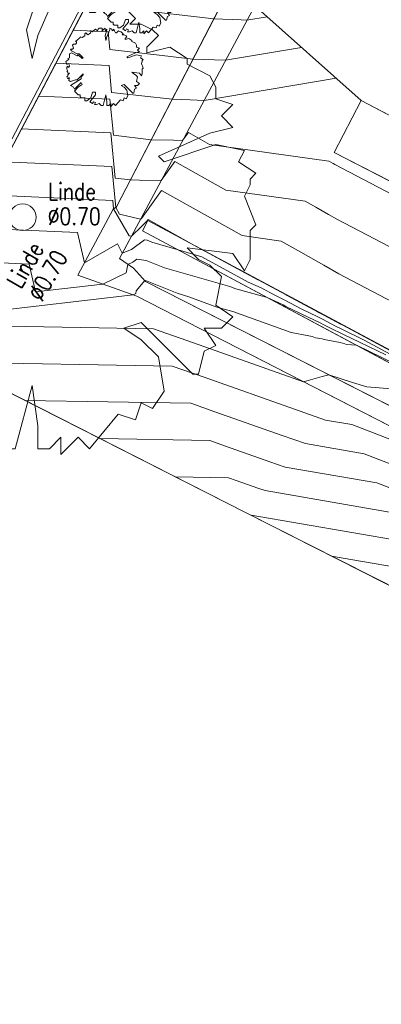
# Model space of a CAD drawing. Header units: metres. Extents: x 3490449 to 3490968, y 5754217 to 5754743.
# Tile 127 of 212: x 3490683 to 3490692, y 5754633 to 5754658. Entities that reach past the tile are written whole.
import ezdxf

# ---------------------------------------------------------------- set-up
doc = ezdxf.new("R2010")
doc.units = ezdxf.units.M
doc.header["$LTSCALE"] = 0.25
doc.linetypes.add('Kartierung-07$0$AUSGEZOGEN', pattern=[0])
for name, color, linetype, lineweight, true_color in [('Kartierung-07$0$$BRUCH', 7, 'Continuous', 18, 0x82563a), ('Kartierung-07$0$$HOEHEN_Haupt', 7, 'Continuous', 18, 0x82563a), ('Kartierung-07$0$$HOEHEN_Mittel', 7, 'Continuous', 18, 0x82563a), ('Kartierung-07$0$B_Baum', 7, 'Continuous', 18, 0x82563a), ('Kartierung-07$0$B_Befestigt', 7, 'Continuous', 18, 0x82563a), ('Kartierung-07$0$B_Hecke', 7, 'Continuous', 18, 0x82563a), ('Kartierung-07$0$B_Mauer', 7, 'Kartierung-07$0$AUSGEZOGEN', 18, 0x82563a), ('Kartierung-07$0$B_Schrift_Baum', 7, 'Continuous', 18, 0x82563a), ('Kartierung-07$0$B_Schrift_Baum_60Grad', 7, 'Continuous', 18, 0x82563a), ('Kartierung-07$0$B_Zaun', 7, 'Kartierung-07$0$AUSGEZOGEN', 18, 0x82563a), ('Kartierung-07$0$Hilfe_DGM', 7, 'Continuous', 18, 0x82563a)]:
    doc.layers.add(name, color=color, linetype=linetype, lineweight=lineweight, true_color=true_color)
doc.styles.add('Kartierung-07$0$STANDARD', font='romans.shx', dxfattribs={"width": 0.8})

# ---------------------------------------------------------------- blocks, each defined once
blk = doc.blocks.new('Kartierung-07$0$B_Baum')
at = {"layer": 'Kartierung-07$0$B_Baum'}
blk.add_lwpolyline([(-0.4417, -0.1918), (-0.4667, -0.1793), (-0.4542, -0.1418), (-0.4667, -0.1418), (-0.4792, -0.1543), (-0.4917, -0.1293), (-0.4792, -0.1168), (-0.4792, -0.1043), (-0.4542, -0.0793), (-0.4792, -0.0793), (-0.4917, -0.0543), (-0.4792, -0.0543), (-0.4917, -0.0293), (-0.4917, -0.0043), (-0.4792, 0.0082), (-0.4792, -0.0043), (-0.4667, -0.0043), (-0.4542, 0.0082), (-0.4667, 0.0457), (-0.4917, 0.0332), (-0.5042, 0.0707), (-0.4667, 0.0957), (-0.4792, 0.1082), (-0.4542, 0.1207), (-0.4542, 0.1457), (-0.4542, 0.1707), (-0.4292, 0.1832), (-0.3542, 0.1457), (-0.3417, 0.1582), (-0.2917, 0.1082), (-0.2792, 0.1207), (-0.3292, 0.1707), (-0.3542, 0.1707), (-0.4292, 0.2082), (-0.4417, 0.2332), (-0.4167, 0.2332), (-0.4042, 0.2457), (-0.4167, 0.2832), (-0.4042, 0.2957), (-0.3792, 0.2957), (-0.3667, 0.3082), (-0.3667, 0.3332), (-0.3792, 0.3332), (-0.3167, 0.3832), (-0.3167, 0.3957), (-0.2917, 0.3832), (-0.2542, 0.4082), (-0.2542, 0.4332), (-0.2417, 0.4457), (-0.2167, 0.4207), (-0.1792, 0.4457), (-0.1917, 0.4707), (-0.1792, 0.4707), (-0.1542, 0.4582), (-0.1292, 0.4832), (-0.1167, 0.4957), (-0.0917, 0.4707), (-0.0792, 0.4957), (-0.0667, 0.5082), (-0.0292, 0.5082), (-0.0292, 0.4707), (-0.0167, 0.4832), (0.0083, 0.5082), (0.0083, 0.4832), (0.0208, 0.4707), (0.0333, 0.4957), (0.0333, 0.4832), (0.0083, 0.4082), (0.0208, 0.3457), (0.0333, 0.3957), (0.0708, 0.4832), (0.0708, 0.5082), (0.0958, 0.4957), (0.0958, 0.4832), (0.1083, 0.4707), (0.1208, 0.4957), (0.1333, 0.4707), (0.1458, 0.4457), (0.1583, 0.4457), (0.1833, 0.4707), (0.2083, 0.4582), (0.2208, 0.4582), (0.2458, 0.4332), (0.2333, 0.4207), (0.2583, 0.4207), (0.2833, 0.4082), (0.2958, 0.3957), (0.2708, 0.3707), (0.2708, 0.3582), (0.3208, 0.3707), (0.3583, 0.3457), (0.3583, 0.3332), (0.4083, 0.3082), (0.4208, 0.2832), (0.4208, 0.2582), (0.4583, 0.2457), (0.4333, 0.2207), (0.4583, 0.1957), (0.4083, 0.1832), (0.2958, 0.1332), (0.3083, 0.1207), (0.4208, 0.1582), (0.4833, 0.1457), (0.4708, 0.1207), (0.5083, 0.0957), (0.4958, 0.0832), (0.4958, 0.0707), (0.4833, 0.0457), (0.5083, -0.0168), (0.4958, -0.0293), (0.4958, -0.0918), (0.4833, -0.1168), (0.4583, -0.0793), (0.3583, -0.0668), (0.3833, -0.0918), (0.4083, -0.1043), (0.4333, -0.1293), (0.4208, -0.1918), (0.4583, -0.2168), (0.4333, -0.2418), (0.3958, -0.2418), (0.4208, -0.2793), (0.3958, -0.2918), (0.3833, -0.3418), (0.3708, -0.3418), (0.2583, -0.2293), (0.2208, -0.2418), (0.2583, -0.2668), (0.2958, -0.3043), (0.3083, -0.3793), (0.2833, -0.4168), (0.2583, -0.4043), (0.2458, -0.4418), (0.2083, -0.4293), (0.1458, -0.5043), (0.1208, -0.4793), (0.0833, -0.5168), (0.0833, -0.4793), (0.0583, -0.5043), (0.0333, -0.5043), (0.0333, -0.4543), (0.0208, -0.3668), (-0.0167, -0.5043), (-0.0417, -0.5043), (-0.0667, -0.4793), (-0.1042, -0.4918), (-0.1292, -0.4918), (-0.1167, -0.4668), (-0.1417, -0.4543), (-0.1542, -0.4793), (-0.1917, -0.4543), (-0.1167, -0.3668), (-0.1167, -0.3293), (-0.1542, -0.3293), (-0.1792, -0.4043), (-0.2292, -0.4418), (-0.2542, -0.4418), (-0.2542, -0.4043), (-0.3042, -0.4043), (-0.3167, -0.3918), (-0.3167, -0.3668), (-0.3417, -0.3668), (-0.3917, -0.3168), (-0.3417, -0.2668), (-0.2917, -0.2293), (-0.3042, -0.2043), (-0.3917, -0.2918), (-0.4042, -0.2668), (-0.4417, -0.2418), (-0.3042, -0.1543), (-0.3042, -0.1293), (-0.2792, -0.1043), (-0.2792, -0.0918), (-0.3542, -0.1668), (-0.3792, -0.1668), (-0.4417, -0.1918)], dxfattribs=at)
blk = doc.blocks.new('Kartierung-07$0$Hecke')
at = {"layer": 'Kartierung-07$0$B_Hecke'}
blk.add_lwpolyline([(-0.447, -0.197), (-0.472, -0.185), (-0.46, -0.147), (-0.472, -0.147), (-0.485, -0.16), (-0.497, -0.135), (-0.485, -0.122), (-0.485, -0.11), (-0.46, -0.085), (-0.485, -0.085), (-0.497, -0.06), (-0.485, -0.06), (-0.497, -0.035), (-0.497, -0.01), (-0.485, 0.003), (-0.485, -0.01), (-0.472, -0.01), (-0.46, 0.003), (-0.472, 0.04), (-0.497, 0.028), (-0.51, 0.065), (-0.472, 0.09), (-0.485, 0.103), (-0.46, 0.115), (-0.46, 0.14), (-0.46, 0.165), (-0.435, 0.178), (-0.36, 0.14), (-0.347, 0.153), (-0.297, 0.103), (-0.285, 0.115), (-0.335, 0.165), (-0.36, 0.165), (-0.435, 0.203), (-0.447, 0.228), (-0.422, 0.228), (-0.41, 0.24), (-0.422, 0.278), (-0.41, 0.29), (-0.385, 0.29), (-0.372, 0.303), (-0.372, 0.328), (-0.385, 0.328), (-0.322, 0.378), (-0.322, 0.39), (-0.297, 0.378), (-0.26, 0.403), (-0.26, 0.428), (-0.247, 0.44), (-0.222, 0.415), (-0.185, 0.44), (-0.197, 0.465), (-0.185, 0.465), (-0.16, 0.453), (-0.135, 0.478), (-0.122, 0.49), (-0.097, 0.465), (-0.085, 0.49), (-0.072, 0.503), (-0.035, 0.503), (-0.035, 0.465), (-0.022, 0.478), (0.003, 0.503), (0.003, 0.478), (0.015, 0.465), (0.028, 0.49), (0.028, 0.478), (0.003, 0.403), (0.015, 0.34), (0.028, 0.39), (0.065, 0.478), (0.065, 0.503), (0.09, 0.49), (0.09, 0.478), (0.103, 0.465), (0.115, 0.49), (0.128, 0.465), (0.14, 0.44), (0.153, 0.44), (0.178, 0.465), (0.203, 0.453), (0.215, 0.453), (0.24, 0.428), (0.228, 0.415), (0.253, 0.415), (0.278, 0.403), (0.29, 0.39), (0.265, 0.365), (0.265, 0.353), (0.315, 0.365), (0.353, 0.34), (0.353, 0.328), (0.403, 0.303), (0.415, 0.278), (0.415, 0.253), (0.453, 0.24), (0.428, 0.215), (0.453, 0.19), (0.403, 0.178), (0.29, 0.128), (0.303, 0.115), (0.415, 0.153), (0.478, 0.14), (0.465, 0.115), (0.503, 0.09), (0.49, 0.078), (0.49, 0.065), (0.478, 0.04), (0.503, -0.022), (0.49, -0.035), (0.49, -0.097), (0.478, -0.122), (0.453, -0.085), (0.353, -0.072), (0.378, -0.097), (0.403, -0.11), (0.428, -0.135), (0.415, -0.197), (0.453, -0.222), (0.428, -0.247), (0.39, -0.247), (0.415, -0.285), (0.39, -0.297), (0.378, -0.347), (0.365, -0.347), (0.253, -0.235), (0.215, -0.247), (0.253, -0.272), (0.29, -0.31), (0.303, -0.385), (0.278, -0.422), (0.253, -0.41), (0.24, -0.447), (0.203, -0.435), (0.14, -0.51), (0.115, -0.485), (0.078, -0.522), (0.078, -0.485), (0.053, -0.51), (0.028, -0.51), (0.028, -0.46), (0.015, -0.372), (-0.022, -0.51), (-0.047, -0.51), (-0.072, -0.485), (-0.11, -0.497), (-0.135, -0.497), (-0.122, -0.472), (-0.147, -0.46), (-0.16, -0.485), (-0.197, -0.46), (-0.122, -0.372), (-0.122, -0.335), (-0.16, -0.335), (-0.185, -0.41), (-0.235, -0.447), (-0.26, -0.447), (-0.26, -0.41), (-0.31, -0.41), (-0.322, -0.397), (-0.322, -0.372), (-0.347, -0.372), (-0.397, -0.322), (-0.347, -0.272), (-0.297, -0.235), (-0.31, -0.21), (-0.397, -0.297), (-0.41, -0.272), (-0.447, -0.247), (-0.31, -0.16), (-0.31, -0.135), (-0.285, -0.11), (-0.285, -0.097), (-0.36, -0.172), (-0.385, -0.172), (-0.447, -0.197)], dxfattribs=at)

msp = doc.modelspace()

# ---------------------------------------------------------------- linework, layer by layer
at = {"layer": 'Kartierung-07$0$$BRUCH', "ltscale": 0.02}
for p, q in [((3490684.952, 5754659.738), (3490679.811, 5754649.938)), ((3490685.22, 5754653.465), (3490688.132, 5754659.094)), ((3490688.837, 5754658.727), (3490685.864, 5754653.171)), ((3490691.624, 5754656.248), (3490690.919, 5754654.893)), ((3490696.501, 5754653.69), (3490691.624, 5754656.248)), ((3490690.919, 5754654.893), (3490695.792, 5754652.376)), ((3490684.209, 5754651.683), (3490685.133, 5754653.409)), ((3490685.133, 5754653.409), (3490685.22, 5754653.465)), ((3490685.864, 5754653.171), (3490685.298, 5754652.117)), ((3490685.898, 5754652.846), (3490686.039, 5754653.111)), ((3490695.024, 5754648.309), (3490686.039, 5754653.111)), ((3490694.886, 5754648.042), (3490685.898, 5754652.846)), ((3490685.298, 5754652.117), (3490685.666, 5754651.866)), ((3490685.666, 5754651.866), (3490685.983, 5754651.519)), ((3490685.756, 5754651.137), (3490684.209, 5754651.683)), ((3490685.983, 5754651.519), (3490694.873, 5754646.995)), ((3490694.626, 5754646.583), (3490685.756, 5754651.137)), ((3490688.616, 5754645.47), (3490679.811, 5754649.938)), ((3490698.243, 5754640.592), (3490688.616, 5754645.47))]:
    msp.add_line(p, q, dxfattribs=at)
at = {"layer": 'Kartierung-07$0$$HOEHEN_Haupt', "ltscale": 0.02}
for points in [[(3490690.064, 5754657.636), (3490688.074, 5754657.301), (3490687.494, 5754657.321), (3490687.221, 5754657.334), (3490686.415, 5754657.426), (3490685.044, 5754657.583), (3490685, 5754658.046), (3490684.085, 5754658.086)], [(3490693.642, 5754649.035), (3490691.143, 5754650.375), (3490691.096, 5754650.398), (3490691.082, 5754650.405), (3490690.537, 5754650.698), (3490690.531, 5754650.701), (3490690.527, 5754650.702), (3490690.5, 5754650.716), (3490689.671, 5754651.162), (3490689.657, 5754651.168), (3490688.93, 5754651.559), (3490688.918, 5754651.565), (3490687.323, 5754652.425), (3490686.05, 5754653.134), (3490686.034, 5754653.113), (3490685.886, 5754652.963), (3490685.611, 5754652.7), (3490685.55, 5754652.715), (3490685.147, 5754653.418), (3490685.126, 5754653.638), (3490681.829, 5754653.784)], [(3490680.855, 5754649.408), (3490686.68, 5754649.306), (3490687.518, 5754649.012), (3490689.876, 5754648.182), (3490690.691, 5754647.895), (3490691.376, 5754647.778), (3490694.609, 5754646.532)], [(3490690.849, 5754644.339), (3490693.025, 5754643.965), (3490693.662, 5754643.72), (3490693.94, 5754643.575), (3490694.199, 5754643.308), (3490696.7, 5754642.734), (3490696.988, 5754642.827), (3490697.163, 5754642.885), (3490697.299, 5754642.644), (3490697.383, 5754642.762), (3490697.803, 5754642.83), (3490698.351, 5754642.901), (3490698.827, 5754642.978), (3490699.437, 5754643.055), (3490699.802, 5754643.592), (3490700.645, 5754643.246), (3490701.091, 5754642.921), (3490701.216, 5754642.816), (3490702.078, 5754643.024), (3490705.18, 5754644.205)]]:
    msp.add_lwpolyline(points, dxfattribs=at)
at = {"layer": 'Kartierung-07$0$$HOEHEN_Mittel', "ltscale": 0.02}
for points in [[(3490689.162, 5754658.438), (3490688.635, 5754658.35), (3490688.481, 5754658.355), (3490687.767, 5754658.388), (3490685.653, 5754658.63), (3490684.996, 5754658.706), (3490684.975, 5754658.927), (3490684.537, 5754658.946)], [(3490690.966, 5754656.834), (3490687.513, 5754656.253), (3490687.15, 5754656.265), (3490686.676, 5754656.28), (3490685.092, 5754656.461), (3490685.026, 5754657.164), (3490683.634, 5754657.226)], [(3490695.434, 5754652.226), (3490690.931, 5754654.578), (3490690.892, 5754654.6), (3490690.832, 5754654.634), (3490690.781, 5754654.663), (3490687.655, 5754655.102), (3490687.102, 5754655.41), (3490686.952, 5754655.205), (3490686.715, 5754655.208), (3490686.131, 5754655.225), (3490685.14, 5754655.339), (3490685.051, 5754656.283), (3490683.183, 5754656.365)], [(3490693.944, 5754651.602), (3490690.987, 5754653.147), (3490690.769, 5754653.27), (3490690.439, 5754653.457), (3490690.155, 5754653.618), (3490688.085, 5754653.909), (3490686.751, 5754654.651), (3490686.391, 5754654.156), (3490685.82, 5754654.164), (3490685.585, 5754654.171), (3490685.188, 5754654.217), (3490685.076, 5754655.401), (3490682.731, 5754655.505)], [(3490692.453, 5754650.978), (3490691.043, 5754651.715), (3490690.645, 5754651.94), (3490690.045, 5754652.281), (3490689.53, 5754652.573), (3490688.514, 5754652.716), (3490686.4, 5754653.893), (3490685.874, 5754653.168), (3490685.865, 5754653.159), (3490685.85, 5754653.144), (3490685.302, 5754653.279), (3490685.202, 5754653.453), (3490685.101, 5754654.52), (3490682.28, 5754654.644)], [(3490681.377, 5754652.924), (3490684.198, 5754652.799), (3490684.382, 5754652.005), (3490685.249, 5754652.498), (3490685.372, 5754652.255), (3490685.613, 5754652.352), (3490685.958, 5754652.603), (3490686.021, 5754652.595), (3490686.142, 5754652.546), (3490686.832, 5754652.347), (3490687.454, 5754652.158), (3490688.669, 5754651.503), (3490689.006, 5754651.349), (3490689.362, 5754651.157), (3490689.627, 5754651.032), (3490690.075, 5754650.791), (3490690.474, 5754650.6), (3490690.522, 5754650.577), (3490690.612, 5754650.534), (3490690.953, 5754650.351), (3490691.122, 5754650.269), (3490691.704, 5754649.986), (3490693.537, 5754649.003)], [(3490692.266, 5754649.598), (3490691.147, 5754650.14), (3490690.823, 5754650.296), (3490690.686, 5754650.37), (3490690.513, 5754650.453), (3490690.42, 5754650.498), (3490689.651, 5754650.867), (3490689.584, 5754650.903), (3490689.166, 5754651.099), (3490689.041, 5754651.133), (3490688.348, 5754651.322), (3490688.184, 5754651.383), (3490686.476, 5754651.877), (3490686.002, 5754652.068), (3490685.758, 5754652.098), (3490685.649, 5754652.019), (3490685.519, 5754651.966), (3490685.473, 5754651.743), (3490684.867, 5754651.451), (3490683.103, 5754651.244), (3490682.933, 5754651.974), (3490680.926, 5754652.063)], [(3490692.827, 5754649.209), (3490691.501, 5754649.851), (3490691.244, 5754649.871), (3490691.198, 5754649.886), (3490691.071, 5754649.926), (3490690.656, 5754649.999), (3490690.607, 5754650.015), (3490690.426, 5754650.048), (3490690.34, 5754650.077), (3490690.253, 5754650.094), (3490689.788, 5754650.185), (3490688.262, 5754650.732), (3490688.039, 5754650.793), (3490687.849, 5754650.844), (3490687.117, 5754651.119), (3490686.809, 5754651.208), (3490685.984, 5754651.54), (3490685.961, 5754651.543), (3490685.74, 5754651.27), (3490685.726, 5754651.202), (3490685.661, 5754651.171), (3490681.77, 5754650.715)], [(3490681.881, 5754650.355), (3490686.188, 5754650.28), (3490687.239, 5754649.91), (3490690.117, 5754648.898), (3490690.132, 5754648.902), (3490690.175, 5754648.914), (3490690.199, 5754648.921), (3490690.233, 5754648.93), (3490690.605, 5754649.032), (3490690.778, 5754649.079), (3490691.397, 5754648.881), (3490691.768, 5754648.762), (3490692.522, 5754648.704)], [(3490682.825, 5754648.409), (3490687.171, 5754648.333), (3490687.797, 5754648.113), (3490689.556, 5754647.494), (3490690.164, 5754647.28), (3490691.706, 5754647.015), (3490694.419, 5754645.97)], [(3490684.795, 5754647.409), (3490687.663, 5754647.359), (3490688.075, 5754647.214), (3490689.236, 5754646.805), (3490689.638, 5754646.664), (3490692.036, 5754646.253), (3490694.23, 5754645.407)], [(3490686.764, 5754646.41), (3490688.154, 5754646.385), (3490688.354, 5754646.315), (3490688.917, 5754646.117), (3490689.111, 5754646.049), (3490692.365, 5754645.49), (3490694.041, 5754644.845), (3490694.772, 5754644.464), (3490695.456, 5754643.761), (3490696.651, 5754643.487), (3490696.954, 5754643.585), (3490697.092, 5754643.629), (3490697.851, 5754643.431), (3490698.613, 5754643.554), (3490699.427, 5754643.871), (3490699.566, 5754643.797), (3490700.412, 5754645.061), (3490700.658, 5754645.459), (3490701.371, 5754644.864), (3490701.847, 5754644.516), (3490701.863, 5754644.503), (3490701.97, 5754644.529), (3490706.121, 5754646.109)], [(3490688.742, 5754645.406), (3490692.695, 5754644.728), (3490693.851, 5754644.282), (3490694.356, 5754644.019), (3490694.828, 5754643.535), (3490696.676, 5754643.111), (3490697.111, 5754643.251), (3490697.128, 5754643.257), (3490697.349, 5754642.866), (3490697.363, 5754642.886), (3490698.139, 5754643.012), (3490698.234, 5754643.024), (3490699.222, 5754643.185), (3490699.328, 5754643.198), (3490700.23, 5754644.525), (3490700.533, 5754644.401), (3490701.469, 5754643.719), (3490701.539, 5754643.659), (3490702.024, 5754643.777), (3490705.65, 5754645.157)]]:
    msp.add_lwpolyline(points, dxfattribs=at)
at = {"layer": 'Kartierung-07$0$B_Baum'}
msp.add_circle((3490682.767, 5754653.198, 176.011), 0.35, dxfattribs=at)
at = {"layer": 'Kartierung-07$0$B_Befestigt', "ltscale": 0.02}
for points in [[(3490688.837, 5754658.727), (3490685.864, 5754653.171), (3490685.298, 5754652.117), (3490685.666, 5754651.866), (3490685.983, 5754651.519), (3490694.873, 5754646.995), (3490696.305, 5754645.897), (3490697.028, 5754644.302), (3490697.22, 5754642.29), (3490698.639, 5754641.485), (3490698.402, 5754641.069), (3490696.748, 5754642.004), (3490696.606, 5754644.176), (3490695.888, 5754645.654), (3490694.626, 5754646.583), (3490685.756, 5754651.137), (3490684.209, 5754651.683), (3490685.133, 5754653.409), (3490685.22, 5754653.465), (3490688.132, 5754659.094)], [(3490695.792, 5754652.376), (3490696.501, 5754653.69), (3490691.624, 5754656.248), (3490690.919, 5754654.893)], [(3490690.919, 5754654.893), (3490695.792, 5754652.376)]]:
    msp.add_lwpolyline(points, dxfattribs=at)
at = {"layer": 'Kartierung-07$0$B_Mauer', "ltscale": 0.02}
for points in [[(3490684.863, 5754659.784), (3490679.722, 5754649.984)], [(3490684.952, 5754659.738), (3490679.811, 5754649.938)], [(3490685.898, 5754652.846), (3490686.039, 5754653.111)], [(3490701.117, 5754648.191), (3490700.757, 5754647.118), (3490700.121, 5754646.015), (3490699.793, 5754645.931), (3490695.024, 5754648.309), (3490686.039, 5754653.111)], [(3490701.411, 5754648.123), (3490701.032, 5754646.994), (3490700.318, 5754645.755), (3490699.759, 5754645.613), (3490694.886, 5754648.042), (3490685.898, 5754652.846)]]:
    msp.add_lwpolyline(points, dxfattribs=at)
at = {"layer": 'Kartierung-07$0$B_Zaun', "ltscale": 0.02}
msp.add_lwpolyline([(3490702.395, 5754638.57), (3490699.717, 5754639.811), (3490698.243, 5754640.592), (3490688.616, 5754645.47), (3490679.811, 5754649.938)], dxfattribs=at)
at = {"layer": 'Kartierung-07$0$Hilfe_DGM', "ltscale": 0.02}
for points in [[(3490689.563, 5754624.02), (3490698.243, 5754640.592), (3490688.616, 5754645.47), (3490679.811, 5754649.938), (3490684.952, 5754659.738)], [(3490688.837, 5754658.727), (3490691.624, 5754656.248), (3490696.501, 5754653.69), (3490698.615, 5754653.702), (3490699.059, 5754653.473), (3490699.172, 5754653.415), (3490702.487, 5754651.472), (3490702.627, 5754652.067), (3490702.882, 5754652.562), (3490704.757, 5754656.205), (3490704.872, 5754658.459)]]:
    msp.add_lwpolyline(points, dxfattribs=at)

# ---------------------------------------------------------------- block references
at = {"layer": 'Kartierung-07$0$B_Baum', "xscale": 12, "yscale": 12, "zscale": 12}
msp.add_blockref('Kartierung-07$0$B_Baum', (3490682.767, 5754653.198, 332.159), dxfattribs=at)
at = {"layer": 'Kartierung-07$0$B_Hecke', "ltscale": 0.02, "xscale": 2, "yscale": 2, "zscale": 2}
for p in [(3490685.778, 5754659.04), (3490684.916, 5754657.138)]:
    msp.add_blockref('Kartierung-07$0$Hecke', p, dxfattribs=at)

# ---------------------------------------------------------------- texts
at = {"layer": 'Kartierung-07$0$B_Schrift_Baum', "char_height": 0.45, "width": 2.01912, "attachment_point": 1, "style": 'Kartierung-07$0$STANDARD'}
for s, insert in [('Linde', (3490683.433, 5754654.095, 18.776)), ('%%C0.70', (3490683.421, 5754653.447, 237.145))]:
    msp.add_mtext(s, dxfattribs=dict(at, insert=insert))
at = {"layer": 'Kartierung-07$0$B_Schrift_Baum_60Grad', "char_height": 0.45, "width": 2.01912, "attachment_point": 1, "rotation": 60, "style": 'Kartierung-07$0$STANDARD'}
for s, insert in [('Linde', (3490682.323, 5754651.521, 18.776)), ('%%C0.70', (3490682.878, 5754651.185, 237.145))]:
    msp.add_mtext(s, dxfattribs=dict(at, insert=insert))

doc.saveas('drawing.dxf')
